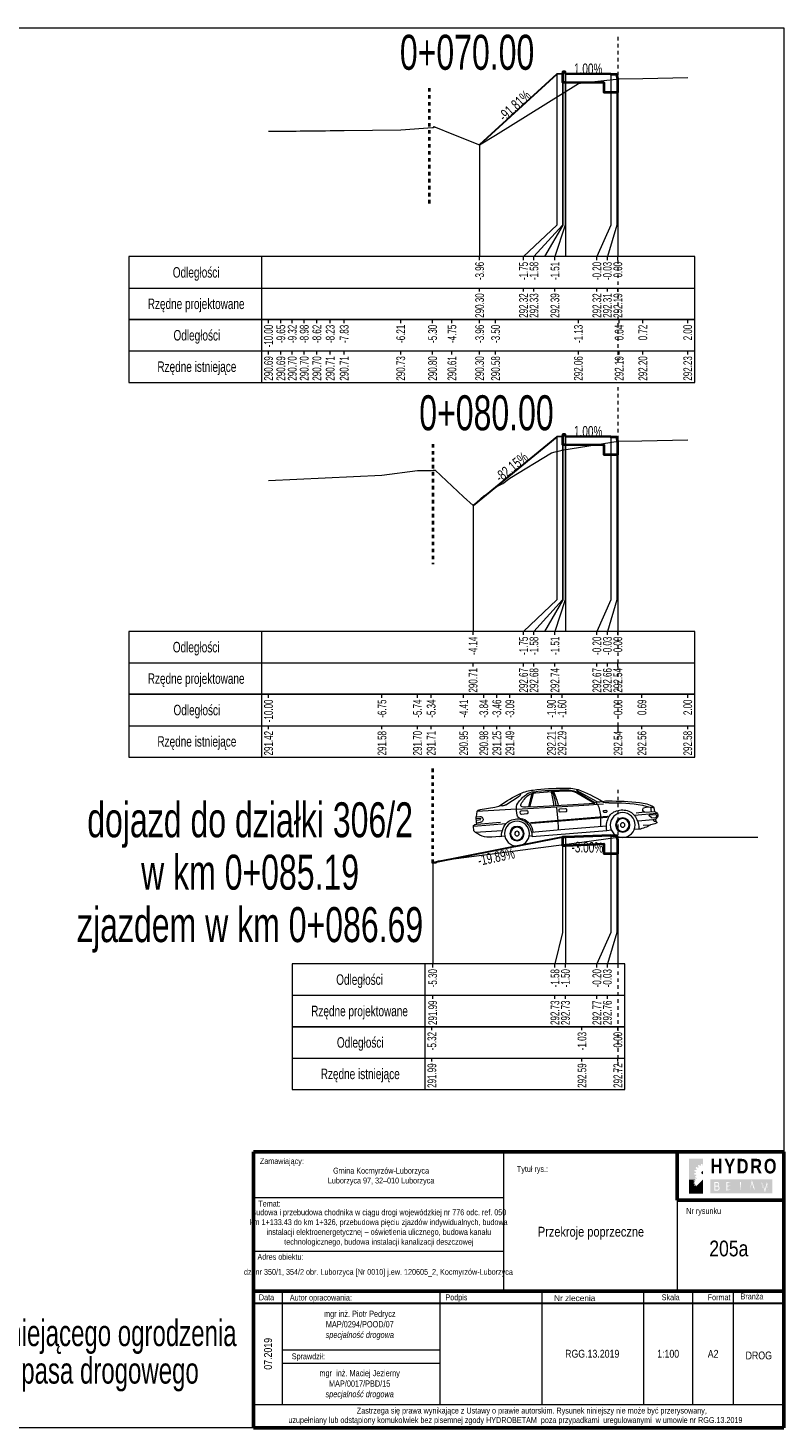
# Model space of a CAD drawing. Header units: metres. Extents: x 7438939.7 to 7438996.8, y 5557059.8 to 5557145.6.
# Tile 6 of 6: x 7438975.1 to 7438996.7, y 5557105.5 to 5557145.6. Entities that reach past the tile are written whole.
import ezdxf
from ezdxf.enums import TextEntityAlignment as Align

# ---------------------------------------------------------------- set-up
doc = ezdxf.new("R2010")
doc.units = ezdxf.units.M
doc.header["$MEASUREMENT"] = 0
doc.linetypes.add('DGN Style 1', pattern=[1.842793, 0.003066, -1.839727])
doc.linetypes.add('DGN Style 4', pattern=[0.045851, 0.022926, -0.011463, 0, -0.011463])
for name, color, linetype, lineweight in [('1', 7, 'Continuous', 0), ('45', 7, 'Continuous', 0), ('60', 7, 'Continuous', 0), ('_tabela', 7, 'Continuous', 0), ('chodnik', 7, 'Continuous', 0), ('pobocze', 7, 'Continuous', 0), ('projektowany', 7, 'Continuous', 0), ('skarpa', 7, 'Continuous', 0), ('Warstwa 3', 7, 'Continuous', 0)]:
    doc.layers.add(name, color=color, linetype=linetype, lineweight=lineweight)
doc.styles.add('ROMANS', font='arial.ttf', dxfattribs={"width": 0.8})
doc.styles.add('Style-Arial Narrow', font='ARIALN.TTF')

msp = doc.modelspace()

# ---------------------------------------------------------------- hatches: boundary and pattern name
at = {"layer": '_tabela'}
h = msp.add_hatch(color=7, dxfattribs=at)
h.paths.add_polyline_path([(7438994.233, 5557113.062, -0.03968), (7438994.268, 5557113.082), (7438994.287, 5557113.056), (7438994.322, 5557113.056), (7438994.323, 5557113.102, -0.03968), (7438994.362, 5557113.107), (7438994.375, 5557113.056), (7438994.377, 5557113.056), (7438994.377, 5557113.255), (7438993.978, 5557113.255), (7438993.978, 5557113.056), (7438994.236, 5557113.056)])
h.paths.add_polyline_path([(7438994.13, 5557112.901, -0.03968), (7438994.14, 5557112.939), (7438994.193, 5557112.932), (7438994.198, 5557112.942), (7438994.204, 5557112.953), (7438994.166, 5557112.992, -0.03968), (7438994.19, 5557113.024), (7438994.235, 5557112.996), (7438994.244, 5557113.004), (7438994.254, 5557113.012), (7438994.236, 5557113.056), (7438993.978, 5557113.056), (7438993.978, 5557112.658), (7438994.154, 5557112.658), (7438994.136, 5557112.676, -0.03968), (7438994.153, 5557112.699), (7438994.184, 5557112.68), (7438994.191, 5557112.685), (7438994.197, 5557112.691), (7438994.186, 5557112.72), (7438994.171, 5557112.714, -0.03968), (7438994.151, 5557112.748), (7438994.194, 5557112.78), (7438994.19, 5557112.791), (7438994.186, 5557112.803), (7438994.132, 5557112.803, -0.03968), (7438994.127, 5557112.843), (7438994.178, 5557112.856), (7438994.179, 5557112.868), (7438994.18, 5557112.88)])
for points in [[(7438994.377, 5557112.902, 0.414214), (7438994.332, 5557112.857, 0.414214), (7438994.377, 5557112.813)], [(7438993.978, 5557112.26), (7438994.377, 5557112.658), (7438994.377, 5557112.26)], [(7438994.186, 5557112.483), (7438994.181, 5557112.49), (7438994.175, 5557112.496), (7438994.14, 5557112.482, -0.03968), (7438994.126, 5557112.506), (7438994.156, 5557112.528), (7438994.153, 5557112.536), (7438994.15, 5557112.544), (7438994.112, 5557112.544), (7438994.109, 5557112.572), (7438994.145, 5557112.581), (7438994.145, 5557112.589), (7438994.146, 5557112.598), (7438994.111, 5557112.613), (7438994.118, 5557112.64), (7438994.155, 5557112.634), (7438994.159, 5557112.642), (7438994.162, 5557112.649), (7438994.154, 5557112.658), (7438993.978, 5557112.658), (7438993.978, 5557112.26), (7438994.168, 5557112.45, -0.002922), (7438994.167, 5557112.451)]]:
    msp.add_hatch(color=7, dxfattribs=at).paths.add_polyline_path(points)
h = msp.add_hatch(color=7, dxfattribs=at)
h.paths.add_polyline_path([(7438994.585, 5557112.263), (7438994.585, 5557112.663), (7438996.367, 5557112.663), (7438996.367, 5557112.263)])
h.paths.add_polyline_path([(7438994.798, 5557112.591, -0.019554), (7438994.803, 5557112.59, -0.030467), (7438994.809, 5557112.587, -0.03035), (7438994.814, 5557112.585, -0.019275), (7438994.818, 5557112.582, -0.016782), (7438994.821, 5557112.58, -0.023779), (7438994.824, 5557112.577, -0.020038), (7438994.828, 5557112.573, -0.04144), (7438994.832, 5557112.567, -0.028564), (7438994.835, 5557112.561, -0.025176), (7438994.838, 5557112.554, -0.029105), (7438994.84, 5557112.547, -0.018382), (7438994.841, 5557112.54, -0.022474), (7438994.842, 5557112.534, -0.010211), (7438994.842, 5557112.528, -0.015595), (7438994.842, 5557112.524, -0.012927), (7438994.842, 5557112.52, -0.012089), (7438994.841, 5557112.516, -0.020046), (7438994.84, 5557112.511, -0.016988), (7438994.839, 5557112.506, -0.025553), (7438994.837, 5557112.501, -0.019786), (7438994.834, 5557112.496, -0.029539), (7438994.831, 5557112.49, -0.026503), (7438994.828, 5557112.486, -0.037871), (7438994.822, 5557112.48, -0.031529), (7438994.817, 5557112.476, -0.001638), (7438994.816, 5557112.476, -0.025461), (7438994.821, 5557112.473, -0.060861), (7438994.832, 5557112.466, -0.063665), (7438994.841, 5557112.456, -0.038079), (7438994.846, 5557112.447, -0.036496), (7438994.849, 5557112.437, -0.024254), (7438994.852, 5557112.428, -0.029297), (7438994.853, 5557112.419, -0.034112), (7438994.853, 5557112.409, -0.02707), (7438994.852, 5557112.398, -0.035437), (7438994.849, 5557112.388, -0.03224), (7438994.845, 5557112.377, -0.052864), (7438994.838, 5557112.366, -0.061486), (7438994.829, 5557112.357, -0.048655), (7438994.819, 5557112.35, -0.055526), (7438994.807, 5557112.346, -0.010011), (7438994.803, 5557112.345, -0.007067), (7438994.797, 5557112.344, -0.02658), (7438994.792, 5557112.343, -0.016582), (7438994.785, 5557112.343), (7438994.701, 5557112.343), (7438994.701, 5557112.593), (7438994.776, 5557112.593, -0.012475), (7438994.784, 5557112.593, -0.001918), (7438994.791, 5557112.592, -0.024719)], flags=16)
h.paths.add_polyline_path([(7438995.045, 5557112.343), (7438995.045, 5557112.593), (7438995.19, 5557112.593), (7438995.071, 5557112.563), (7438995.071, 5557112.487), (7438995.182, 5557112.487), (7438995.071, 5557112.457), (7438995.071, 5557112.372), (7438995.194, 5557112.372)], flags=16)
h.paths.add_polyline_path([(7438995.464, 5557112.343), (7438995.434, 5557112.593), (7438995.464, 5557112.593)], flags=16)
h.paths.add_polyline_path([(7438995.719, 5557112.343), (7438995.779, 5557112.646), (7438995.872, 5557112.343), (7438995.765, 5557112.507)], flags=16)
h.paths.add_polyline_path([(7438996.152, 5557112.294), (7438996.093, 5557112.51), (7438996.08, 5557112.538), (7438996.08, 5557112.343), (7438996.056, 5557112.593), (7438996.08, 5557112.538), (7438996.08, 5557112.555), (7438996.093, 5557112.51), (7438996.152, 5557112.378), (7438996.209, 5557112.593), (7438996.218, 5557112.536), (7438996.224, 5557112.555), (7438996.249, 5557112.343), (7438996.218, 5557112.536)], flags=16)
h = msp.add_hatch(color=7, dxfattribs=at)
h.paths.add_polyline_path([(7438994.825, 5557112.413, 0.034112), (7438994.825, 5557112.419, 0.029297), (7438994.824, 5557112.425, 0.024255), (7438994.823, 5557112.432, 0.036497), (7438994.82, 5557112.438, 0.038078), (7438994.817, 5557112.443, 0.063666), (7438994.813, 5557112.448, 0.06086), (7438994.808, 5557112.452, 0.034499), (7438994.804, 5557112.453, 0.013375), (7438994.795, 5557112.456, 0.042452), (7438994.789, 5557112.458, 0.0326), (7438994.779, 5557112.458), (7438994.728, 5557112.458), (7438994.728, 5557112.372), (7438994.784, 5557112.372, 0.016582), (7438994.788, 5557112.372, 0.02658), (7438994.791, 5557112.372, 0.007067), (7438994.796, 5557112.373, 0.01001), (7438994.799, 5557112.374, 0.055526), (7438994.805, 5557112.376, 0.048655), (7438994.811, 5557112.38, 0.061486), (7438994.816, 5557112.385, 0.052864), (7438994.82, 5557112.391, 0.03224), (7438994.822, 5557112.398, 0.035437), (7438994.824, 5557112.405, 0.02707)])
h.paths.add_polyline_path([(7438994.815, 5557112.537, 0.029105), (7438994.814, 5557112.541, 0.025176), (7438994.812, 5557112.546, 0.028563), (7438994.81, 5557112.55, 0.041439), (7438994.808, 5557112.552, 0.020038), (7438994.806, 5557112.554, 0.023779), (7438994.805, 5557112.556, 0.016784), (7438994.803, 5557112.557, 0.019278), (7438994.801, 5557112.558, 0.030346), (7438994.799, 5557112.559, 0.030467), (7438994.796, 5557112.56, 0.019546), (7438994.793, 5557112.561, 0.01919), (7438994.789, 5557112.562, 0.005588), (7438994.788, 5557112.562, 0.001384), (7438994.783, 5557112.563), (7438994.728, 5557112.563), (7438994.728, 5557112.488), (7438994.777, 5557112.488, 0.021266), (7438994.784, 5557112.488, 0.030671), (7438994.789, 5557112.489, 0.004737), (7438994.795, 5557112.49, 0.02264), (7438994.796, 5557112.491, 0.036119), (7438994.799, 5557112.492, 0.028298), (7438994.803, 5557112.494, 0.031529), (7438994.806, 5557112.496, 0.037871), (7438994.808, 5557112.499, 0.026503), (7438994.81, 5557112.501, 0.029538), (7438994.812, 5557112.504, 0.019786), (7438994.813, 5557112.507, 0.025554), (7438994.814, 5557112.51, 0.016988), (7438994.815, 5557112.513, 0.020046), (7438994.816, 5557112.516, 0.012089), (7438994.816, 5557112.519, 0.012927), (7438994.816, 5557112.522, 0.015595), (7438994.816, 5557112.524, 0.010211), (7438994.816, 5557112.528, 0.022474), (7438994.816, 5557112.532, 0.018382)])
h.paths.add_polyline_path([(7438995.782, 5557112.566), (7438995.748, 5557112.445), (7438995.782, 5557112.445), (7438995.815, 5557112.445)])

# ---------------------------------------------------------------- linework, layer by layer
at = {"layer": '1', "color": 1, "linetype": 'DGN Style 4', "lineweight": 40}
for p, q in [((7438986.541, 5557143.906), (7438986.541, 5557140.591)), ((7438986.641, 5557133.718), (7438986.641, 5557130.277)), ((7438986.641, 5557121.728), (7438986.641, 5557124.473))]:
    msp.add_line(p, q, dxfattribs=at)
at = {"layer": '1', "color": 6, "lineweight": 13}
msp.add_line((7438991.941, 5557122.46), (7438995.944, 5557122.46), dxfattribs=at)
at = {"layer": '1', "color": 7, "linetype": 'Continuous', "lineweight": 0, "flags": 128}
for points in [[(7438981.941, 5557142.67), (7438981.982, 5557142.67), (7438982.085, 5557142.671), (7438982.188, 5557142.672), (7438982.294, 5557142.674), (7438982.401, 5557142.675), (7438982.51, 5557142.676), (7438982.621, 5557142.677), (7438982.733, 5557142.678), (7438982.848, 5557142.68), (7438982.964, 5557142.681), (7438983.083, 5557142.682), (7438983.203, 5557142.683), (7438983.326, 5557142.685), (7438983.451, 5557142.686), (7438983.577, 5557142.688), (7438983.707, 5557142.689), (7438983.838, 5557142.69), (7438983.972, 5557142.692), (7438984.108, 5557142.693), (7438985.726, 5557142.711), (7438986.638, 5557142.78), (7438986.668, 5557142.782), (7438986.688, 5557142.804), (7438986.689, 5557142.803), (7438986.697, 5557142.799), (7438986.698, 5557142.798), (7438986.706, 5557142.794), (7438986.707, 5557142.793), (7438986.715, 5557142.788), (7438986.715, 5557142.788), (7438986.72, 5557142.786), (7438987.192, 5557142.596), (7438987.985, 5557142.28), (7438988.441, 5557142.564), (7438990.811, 5557144.042), (7438990.93, 5557144.055), (7438991.979, 5557144.169), (7438992.657, 5557144.184), (7438993.941, 5557144.213)], [(7438990.191, 5557144.306), (7438990.191, 5557139.982), (7438989.241, 5557139.082), (7438989.241, 5557139.082)], [(7438990.361, 5557144.316), (7438990.361, 5557139.982), (7438989.541, 5557139.082), (7438989.541, 5557139.082)], [(7438990.371, 5557144.371), (7438990.371, 5557139.982), (7438989.841, 5557139.082), (7438989.841, 5557139.082)], [(7438990.431, 5557144.371), (7438990.431, 5557139.982), (7438990.141, 5557139.082), (7438990.141, 5557139.082)], [(7438990.441, 5557144.316), (7438990.441, 5557139.982), (7438990.441, 5557139.082), (7438990.441, 5557139.082)], [(7438991.741, 5557144.303), (7438991.741, 5557139.982), (7438991.341, 5557139.082), (7438991.341, 5557139.082)], [(7438991.911, 5557144.293), (7438991.911, 5557139.982), (7438991.641, 5557139.082), (7438991.641, 5557139.082)], [(7438991.941, 5557144.173), (7438991.941, 5557139.982), (7438991.941, 5557139.082), (7438991.941, 5557139.082)], [(7438987.985, 5557142.28), (7438987.985, 5557139.982), (7438987.985, 5557139.082), (7438987.985, 5557139.082)], [(7438981.941, 5557132.674), (7438985.19, 5557132.829), (7438986.205, 5557132.956), (7438986.24, 5557132.958), (7438986.289, 5557132.961), (7438986.336, 5557132.961), (7438986.465, 5557132.963), (7438986.597, 5557132.964), (7438986.659, 5557132.965), (7438986.682, 5557132.965), (7438986.709, 5557132.965), (7438987.528, 5557132.207), (7438987.797, 5557131.961), (7438988.104, 5557132.232), (7438988.193, 5557132.278), (7438988.477, 5557132.506), (7438988.646, 5557132.588), (7438988.851, 5557132.74), (7438990.041, 5557133.461), (7438990.146, 5557133.49), (7438990.197, 5557133.505), (7438990.344, 5557133.546), (7438990.347, 5557133.546), (7438990.35, 5557133.547), (7438990.395, 5557133.554), (7438991.946, 5557133.797), (7438992.631, 5557133.81), (7438993.941, 5557133.836)], [(7438990.191, 5557133.927), (7438990.191, 5557129.253), (7438989.241, 5557128.353), (7438989.241, 5557128.353)], [(7438990.361, 5557133.937), (7438990.361, 5557129.253), (7438989.541, 5557128.353), (7438989.541, 5557128.353)], [(7438990.371, 5557133.992), (7438990.371, 5557129.253), (7438989.841, 5557128.353), (7438989.841, 5557128.353)], [(7438990.431, 5557133.992), (7438990.431, 5557129.253), (7438990.141, 5557128.353), (7438990.141, 5557128.353)], [(7438990.441, 5557133.937), (7438990.441, 5557129.253), (7438990.441, 5557128.353), (7438990.441, 5557128.353)], [(7438991.741, 5557133.924), (7438991.741, 5557129.253), (7438991.341, 5557128.353), (7438991.341, 5557128.353)], [(7438991.911, 5557133.914), (7438991.911, 5557129.253), (7438991.641, 5557128.353), (7438991.641, 5557128.353)], [(7438991.941, 5557133.794), (7438991.941, 5557129.253), (7438991.941, 5557128.353), (7438991.941, 5557128.353)], [(7438987.797, 5557131.961), (7438987.797, 5557129.253), (7438987.797, 5557128.353), (7438987.797, 5557128.353)], [(7438986.618, 5557121.728), (7438986.74, 5557121.729), (7438986.744, 5557121.733), (7438986.78, 5557121.768), (7438986.794, 5557121.782), (7438990.915, 5557122.324), (7438991.941, 5557122.46)], [(7438990.361, 5557122.458), (7438990.361, 5557119.736), (7438990.141, 5557118.836)], [(7438990.441, 5557122.458), (7438990.441, 5557119.736), (7438990.441, 5557118.836)], [(7438991.741, 5557122.508), (7438991.741, 5557119.736), (7438991.341, 5557118.836), (7438991.341, 5557118.836)], [(7438991.911, 5557122.498), (7438991.911, 5557119.736), (7438991.641, 5557118.836), (7438991.641, 5557118.836)], [(7438991.941, 5557122.458), (7438991.941, 5557119.736), (7438991.941, 5557118.836), (7438991.941, 5557118.836)], [(7438986.641, 5557121.728), (7438986.641, 5557119.736), (7438986.641, 5557118.836), (7438986.641, 5557118.836)]]:
    msp.add_lwpolyline(points, dxfattribs=at)
at = {"layer": '45', "color": 7, "linetype": 'Continuous', "lineweight": 0}
for p, q in [((7438988.733, 5557123.385), (7438989.115, 5557123.635)), ((7438989.395, 5557123.329), (7438989.492, 5557123.718)), ((7438989.427, 5557123.33), (7438989.526, 5557123.726)), ((7438990.767, 5557123.73), (7438991.274, 5557123.438)), ((7438991.335, 5557123.482), (7438990.774, 5557123.788)), ((7438990.779, 5557123.758), (7438991.284, 5557123.459)), ((7438989.039, 5557123.267), (7438987.907, 5557123.199)), ((7438988.42, 5557123.311), (7438987.999, 5557123.249)), ((7438988.568, 5557123.365), (7438988.635, 5557123.358)), ((7438989.045, 5557123.224), (7438989.038, 5557123.29)), ((7438989.039, 5557123.267), (7438990.348, 5557123.345)), ((7438989.356, 5557123.327), (7438989.637, 5557123.339)), ((7438989.637, 5557123.339), (7438990.491, 5557123.386)), ((7438990.261, 5557123.201), (7438990.258, 5557123.242)), ((7438990.284, 5557123.273), (7438990.441, 5557123.285)), ((7438990.348, 5557123.345), (7438990.826, 5557123.372)), ((7438990.472, 5557123.26), (7438990.475, 5557123.218)), ((7438990.491, 5557123.386), (7438991.279, 5557123.438)), ((7438990.826, 5557123.372), (7438991.529, 5557123.413)), ((7438991.549, 5557123.23), (7438991.598, 5557123.234)), ((7438992.646, 5557123.38), (7438992.806, 5557123.332)), ((7438992.909, 5557123.191), (7438992.89, 5557123.329)), ((7438992.985, 5557123.302), (7438992.963, 5557123.331)), ((7438992.998, 5557123.196), (7438992.985, 5557123.302)), ((7438987.805, 5557122.773), (7438988.747, 5557122.855)), ((7438987.865, 5557122.825), (7438987.901, 5557122.838)), ((7438987.907, 5557123.199), (7438987.884, 5557123.049)), ((7438987.884, 5557123.049), (7438987.994, 5557123.053)), ((7438987.898, 5557122.874), (7438987.884, 5557123.049)), ((7438987.888, 5557122.997), (7438988.032, 5557123.008)), ((7438987.891, 5557122.954), (7438988.023, 5557122.966)), ((7438987.898, 5557122.874), (7438988.009, 5557122.888)), ((7438987.901, 5557122.838), (7438987.898, 5557122.874)), ((7438987.901, 5557122.838), (7438988.578, 5557122.896)), ((7438989.056, 5557123.091), (7438989.045, 5557123.224)), ((7438989.152, 5557123.142), (7438989.149, 5557123.183)), ((7438989.174, 5557123.213), (7438989.332, 5557123.226)), ((7438989.34, 5557123.129), (7438989.182, 5557123.116)), ((7438989.362, 5557123.2), (7438989.365, 5557123.159)), ((7438989.447, 5557122.887), (7438991.637, 5557123.067)), ((7438989.485, 5557122.859), (7438991.629, 5557123.037)), ((7438990.449, 5557123.188), (7438990.292, 5557123.175)), ((7438991.53, 5557123.187), (7438991.529, 5557123.206)), ((7438991.603, 5557123.17), (7438991.554, 5557123.166)), ((7438991.622, 5557123.214), (7438991.623, 5557123.194)), ((7438992.414, 5557123.094), (7438993.06, 5557123.153)), ((7438992.709, 5557123.179), (7438992.466, 5557123.153)), ((7438992.94, 5557122.962), (7438992.519, 5557122.925)), ((7438992.709, 5557123.179), (7438992.998, 5557123.196)), ((7438992.902, 5557123.022), (7438992.847, 5557123.06)), ((7438992.858, 5557123.1), (7438993.018, 5557123.113)), ((7438992.917, 5557123.018), (7438993.021, 5557123.026)), ((7438993.027, 5557122.982), (7438992.94, 5557122.962)), ((7438992.972, 5557122.929), (7438992.968, 5557122.968)), ((7438993.038, 5557122.909), (7438992.994, 5557122.91)), ((7438993.038, 5557122.909), (7438993.027, 5557122.982)), ((7438987.815, 5557122.64), (7438987.805, 5557122.773)), ((7438987.853, 5557122.607), (7438988.635, 5557122.651)), ((7438988.561, 5557122.48), (7438988.336, 5557122.462)), ((7438988.561, 5557122.48), (7438988.623, 5557122.492)), ((7438988.623, 5557122.492), (7438988.706, 5557122.499)), ((7438989.485, 5557122.481), (7438989.404, 5557122.497)), ((7438989.467, 5557122.609), (7438990.306, 5557122.678)), ((7438989.485, 5557122.481), (7438991.623, 5557122.655)), ((7438990.306, 5557122.678), (7438991.617, 5557122.788)), ((7438991.623, 5557122.655), (7438991.753, 5557122.676)), ((7438992.542, 5557122.687), (7438992.413, 5557122.686)), ((7438992.668, 5557122.804), (7438992.879, 5557122.819))]:
    msp.add_line(p, q, dxfattribs=at)
at = {"layer": '45', "color": 7, "linetype": 'Continuous', "lineweight": 0, "extrusion": (0, 0, -1)}
for centre, radius in [((-7438989.055, 5557122.565), 0.355), ((-7438992.081, 5557122.812), 0.355), ((-7438992.081, 5557122.812), 0.206), ((-7438992.081, 5557122.812), 0.184), ((-7438992.081, 5557122.812), 0.0652), ((-7438989.055, 5557122.565), 0.206), ((-7438989.055, 5557122.565), 0.184), ((-7438989.056, 5557122.565), 0.0652)]:
    msp.add_circle(centre, radius, dxfattribs=at)
for centre, radius, start, end in [((-7438990.298, 5557121.078), 2.868, 52.8806, 66.5534), ((-7438989.956, 5557122.825), 1.07, 37.2545, 53.8345), ((-7438989.078, 5557123.705), 0.0794, 176.9461, 241.9059), ((-7438989.605, 5557122.817), 0.998, 63.3183, 84.9835), ((-7438989.99, 5557122.947), 0.942, 29.7183, 50.4866), ((-7438989.573, 5557123.315), 0.45, 56.3949, 85.9576), ((-7438989.603, 5557123.327), 0.407, 58.4816, 87.0064), ((-7438990.34, 5557117.413), 6.451, 82.6789, 90.4512), ((-7438990.413, 5557116.79), 7.027, 82.8806, 89.7534), ((-7438990.877, 5557110.065), 13.73, 84.5867, 88.4019), ((-7438988.211, 5557123.234), 1.894, 163.6158, 176.0325), ((-7438987.714, 5557122.938), 2.493, 160.4869, 170.0419), ((-7438987.354, 5557122.655), 2.967, 157.8803, 166.0175), ((-7438990.43, 5557122.778), 1.041, 87.3836, 109.6121), ((-7438990.471, 5557122.284), 1.582, 87.1004, 102.0946), ((-7438990.5, 5557123.158), 0.632, 89.4481, 114.9894), ((-7438990.801, 5557123.801), 0.0299, 334.0788, 92.4656), ((-7438989.14, 5557119.573), 4.57, 111.3247, 121.1871), ((-7438988.007, 5557123.127), 0.123, 35.8985, 86.3256), ((-7438988.381, 5557123.648), 0.34, 236.6161, 263.4194), ((-7438988.635, 5557123.551), 0.193, 239.4727, 269.9598), ((-7438989.305, 5557123.297), 0.267, 358.6704, 41.313), ((-7438989.213, 5557123.383), 0.0522, 278.8499, 36.5942), ((-7438989.294, 5557123.78), 0.457, 262.1779, 281.1477), ((-7438985.933, 5557122.631), 4.301, 170.5809, 175.7418), ((-7438990.286, 5557123.245), 0.0281, 355.3276, 85.3276), ((-7438990.444, 5557123.258), 0.0281, 85.3276, 175.3276), ((-7438991.278, 5557123.45), 0.0112, 120.634, 266.2165), ((-7438991.426, 5557123.465), 0.0934, 318.4815, 10.8753), ((-7438991.42, 5557123.678), 0.213, 245.8258, 293.5091), ((-7438990.597, 5557123.021), 0.85, 153.3329, 177.9599), ((-7438991.651, 5557123.877), 0.436, 265.6159, 292.4498), ((-7438991.639, 5557123.024), 0.478, 74.0037, 93.8416), ((-7438991.599, 5557123.212), 0.0224, 85.3276, 175.3276), ((-7438991.688, 5557115.273), 8.227, 89.8758, 96.1222), ((-7438991.9, 5557119.377), 4.071, 86.9616, 100.5628), ((-7438992.072, 5557122.748), 0.495, 70.2622, 111.5144), ((-7438992.469, 5557122.436), 1.022, 95.453, 118.885), ((-7438992.72, 5557123.248), 0.0697, 279.7958, 46.6512), ((-7438992.833, 5557122.94), 0.393, 65.9038, 112.7629), ((-7438988.002, 5557122.971), 0.083, 84.7579, 265.2023), ((-7438989.2, 5557122.474), 0.592, 1.4116, 45.05), ((-7438989.058, 5557122.521), 0.464, 53.453, 100.5499), ((-7438989.17, 5557123.121), 0.118, 287.3303, 345.062), ((-7438989.108, 5557122.745), 0.265, 95.737, 113.7696), ((-7438989.056, 5557122.593), 0.393, 102.7314, 145.0407), ((-7438989.177, 5557123.185), 0.0281, 355.3276, 85.3276), ((-7438989.18, 5557123.144), 0.0281, 265.3276, 355.3276), ((-7438989.091, 5557122.593), 0.414, 107.424, 177.2956), ((-7438989.334, 5557123.198), 0.0281, 85.3276, 175.3276), ((-7438989.338, 5557123.157), 0.0281, 175.3276, 265.3276), ((-7438989.482, 5557122.895), 0.0361, 265.9156, 347.5416), ((-7438988.219, 5557122.699), 2.013, 173.7312, 180.778), ((-7438990.289, 5557123.203), 0.0281, 265.3276, 355.3276), ((-7438990.447, 5557123.216), 0.0281, 175.3276, 265.3276), ((-7438983.272, 5557122.965), 8.173, 179.6033, 181.3447), ((-7438991.551, 5557123.208), 0.0224, 355.3276, 85.3276), ((-7438991.553, 5557123.189), 0.0224, 265.3276, 355.3276), ((-7438991.601, 5557123.193), 0.0224, 175.3276, 265.3276), ((-7438992.271, 5557122.751), 0.655, 351.5337, 23.3328), ((-7438991.626, 5557123.054), 0.0172, 129.8566, 260.4149), ((-7438992.003, 5557122.861), 0.366, 24.0756, 74.3271), ((-7438992.097, 5557122.817), 0.42, 111.7361, 158.4014), ((-7438991.917, 5557122.717), 0.625, 155.9429, 182.7217), ((-7438992.86, 5557123.078), 0.0224, 304.718, 85.3276), ((-7438992.834, 5557123.309), 0.492, 245.0565, 264.7401), ((-7438992.915, 5557123.04), 0.0224, 265.3276, 304.718), ((-7438992.994, 5557122.932), 0.0224, 271.2291, 353.4482), ((-7438992.965, 5557123.083), 0.118, 106.1327, 238.5404), ((-7438993.02, 5557123.091), 0.0224, 85.3276, 137.3872), ((-7438993.019, 5557123.049), 0.0224, 226.0447, 265.3276), ((-7438992.998, 5557123.07), 0.0528, 137.3872, 226.0447), ((-7438993.036, 5557122.886), 0.0231, 93.413, 257.2423), ((-7438987.865, 5557122.764), 0.0608, 9.0685, 89.9344), ((-7438988.271, 5557123.122), 0.663, 264.3818, 313.3617), ((-7438988.797, 5557122.449), 0.689, 147.5831, 177.3263), ((-7438992.404, 5557123.539), 0.863, 236.5598, 260.7742)]:
    msp.add_arc(centre, radius, start, end, dxfattribs=at)
at = {"layer": '60', "color": 7, "linetype": 'DGN Style 4', "lineweight": 0}
for p, q in [((7438991.941, 5557145.373), (7438991.941, 5557135.982)), ((7438991.941, 5557135.35), (7438991.941, 5557125.253)), ((7438991.941, 5557123.821), (7438991.941, 5557115.736))]:
    msp.add_line(p, q, dxfattribs=at)
at = {"layer": '60', "color": 7, "linetype": 'Continuous', "lineweight": 0}
for p, q in [((7438977.941, 5557139.082), (7438977.941, 5557137.282)), ((7438981.741, 5557139.082), (7438981.741, 5557137.282)), ((7438987.985, 5557138.982), (7438987.985, 5557139.082)), ((7438989.241, 5557138.982), (7438989.241, 5557139.082)), ((7438989.541, 5557138.982), (7438989.541, 5557139.082)), ((7438990.141, 5557138.982), (7438990.141, 5557139.082)), ((7438991.341, 5557138.982), (7438991.341, 5557139.082)), ((7438991.641, 5557138.982), (7438991.641, 5557139.082)), ((7438991.941, 5557138.982), (7438991.941, 5557139.082)), ((7438977.941, 5557138.182), (7438994.141, 5557138.182)), ((7438987.985, 5557138.082), (7438987.985, 5557138.182)), ((7438989.241, 5557138.082), (7438989.241, 5557138.182)), ((7438989.541, 5557138.082), (7438989.541, 5557138.182)), ((7438990.141, 5557138.082), (7438990.141, 5557138.182)), ((7438991.341, 5557138.082), (7438991.341, 5557138.182)), ((7438991.641, 5557138.082), (7438991.641, 5557138.182)), ((7438991.941, 5557138.082), (7438991.941, 5557138.182)), ((7438977.941, 5557137.282), (7438977.941, 5557135.482)), ((7438981.741, 5557137.282), (7438981.741, 5557135.482)), ((7438981.941, 5557137.182), (7438981.941, 5557137.282)), ((7438982.294, 5557137.182), (7438982.294, 5557137.282)), ((7438982.621, 5557137.182), (7438982.621, 5557137.282)), ((7438982.964, 5557137.182), (7438982.964, 5557137.282)), ((7438983.326, 5557137.182), (7438983.326, 5557137.282)), ((7438983.707, 5557137.182), (7438983.707, 5557137.282)), ((7438984.108, 5557137.182), (7438984.108, 5557137.282)), ((7438985.726, 5557137.182), (7438985.726, 5557137.282)), ((7438986.638, 5557137.182), (7438986.638, 5557137.282)), ((7438987.192, 5557137.182), (7438987.192, 5557137.282)), ((7438987.985, 5557137.182), (7438987.985, 5557137.282)), ((7438988.441, 5557137.182), (7438988.441, 5557137.282)), ((7438990.811, 5557137.182), (7438990.811, 5557137.282)), ((7438991.979, 5557137.182), (7438991.979, 5557137.282)), ((7438992.657, 5557137.182), (7438992.657, 5557137.282)), ((7438993.941, 5557137.182), (7438993.941, 5557137.282)), ((7438977.941, 5557136.382), (7438994.141, 5557136.382)), ((7438981.941, 5557136.282), (7438981.941, 5557136.382)), ((7438982.294, 5557136.282), (7438982.294, 5557136.382)), ((7438982.621, 5557136.282), (7438982.621, 5557136.382)), ((7438982.964, 5557136.282), (7438982.964, 5557136.382)), ((7438983.326, 5557136.282), (7438983.326, 5557136.382)), ((7438983.707, 5557136.282), (7438983.707, 5557136.382)), ((7438984.108, 5557136.282), (7438984.108, 5557136.382)), ((7438985.726, 5557136.282), (7438985.726, 5557136.382)), ((7438986.638, 5557136.282), (7438986.638, 5557136.382)), ((7438987.192, 5557136.282), (7438987.192, 5557136.382)), ((7438987.985, 5557136.282), (7438987.985, 5557136.382)), ((7438988.441, 5557136.282), (7438988.441, 5557136.382)), ((7438990.811, 5557136.282), (7438990.811, 5557136.382)), ((7438991.979, 5557136.282), (7438991.979, 5557136.382)), ((7438992.657, 5557136.282), (7438992.657, 5557136.382)), ((7438993.941, 5557136.282), (7438993.941, 5557136.382)), ((7438977.941, 5557128.353), (7438977.941, 5557126.553)), ((7438981.741, 5557128.353), (7438981.741, 5557126.553)), ((7438987.797, 5557128.253), (7438987.797, 5557128.353)), ((7438989.241, 5557128.253), (7438989.241, 5557128.353)), ((7438989.541, 5557128.253), (7438989.541, 5557128.353)), ((7438990.141, 5557128.253), (7438990.141, 5557128.353)), ((7438991.341, 5557128.253), (7438991.341, 5557128.353)), ((7438991.641, 5557128.253), (7438991.641, 5557128.353)), ((7438991.941, 5557128.253), (7438991.941, 5557128.353)), ((7438977.941, 5557127.453), (7438994.141, 5557127.453)), ((7438987.797, 5557127.353), (7438987.797, 5557127.453)), ((7438989.241, 5557127.353), (7438989.241, 5557127.453)), ((7438989.541, 5557127.353), (7438989.541, 5557127.453)), ((7438990.141, 5557127.353), (7438990.141, 5557127.453)), ((7438991.341, 5557127.353), (7438991.341, 5557127.453)), ((7438991.641, 5557127.353), (7438991.641, 5557127.453)), ((7438991.941, 5557127.353), (7438991.941, 5557127.453)), ((7438977.941, 5557126.553), (7438977.941, 5557124.753)), ((7438981.741, 5557126.553), (7438981.741, 5557124.753)), ((7438981.941, 5557126.453), (7438981.941, 5557126.553)), ((7438985.19, 5557126.453), (7438985.19, 5557126.553)), ((7438986.205, 5557126.453), (7438986.205, 5557126.553)), ((7438986.597, 5557126.453), (7438986.597, 5557126.553)), ((7438987.528, 5557126.453), (7438987.528, 5557126.553)), ((7438988.104, 5557126.453), (7438988.104, 5557126.553)), ((7438988.477, 5557126.453), (7438988.477, 5557126.553)), ((7438988.851, 5557126.453), (7438988.851, 5557126.553)), ((7438990.041, 5557126.453), (7438990.041, 5557126.553)), ((7438990.344, 5557126.453), (7438990.344, 5557126.553)), ((7438991.946, 5557126.453), (7438991.946, 5557126.553)), ((7438992.631, 5557126.453), (7438992.631, 5557126.553)), ((7438993.941, 5557126.453), (7438993.941, 5557126.553)), ((7438977.941, 5557125.653), (7438994.141, 5557125.653)), ((7438981.941, 5557125.553), (7438981.941, 5557125.653)), ((7438985.19, 5557125.553), (7438985.19, 5557125.653)), ((7438986.205, 5557125.553), (7438986.205, 5557125.653)), ((7438986.597, 5557125.553), (7438986.597, 5557125.653)), ((7438987.528, 5557125.553), (7438987.528, 5557125.653)), ((7438988.104, 5557125.553), (7438988.104, 5557125.653)), ((7438988.477, 5557125.553), (7438988.477, 5557125.653)), ((7438988.851, 5557125.553), (7438988.851, 5557125.653)), ((7438990.041, 5557125.553), (7438990.041, 5557125.653)), ((7438990.344, 5557125.553), (7438990.344, 5557125.653)), ((7438991.946, 5557125.553), (7438991.946, 5557125.653)), ((7438992.631, 5557125.553), (7438992.631, 5557125.653)), ((7438993.941, 5557125.553), (7438993.941, 5557125.653)), ((7438982.618, 5557118.836), (7438982.618, 5557117.036)), ((7438986.418, 5557118.836), (7438986.418, 5557117.036)), ((7438986.641, 5557118.736), (7438986.641, 5557118.836)), ((7438990.141, 5557118.736), (7438990.141, 5557118.836)), ((7438990.441, 5557118.736), (7438990.441, 5557118.836)), ((7438991.341, 5557118.736), (7438991.341, 5557118.836)), ((7438991.641, 5557118.736), (7438991.641, 5557118.836)), ((7438982.618, 5557117.936), (7438992.141, 5557117.936)), ((7438986.641, 5557117.836), (7438986.641, 5557117.936)), ((7438990.141, 5557117.836), (7438990.141, 5557117.936)), ((7438990.441, 5557117.836), (7438990.441, 5557117.936)), ((7438991.341, 5557117.836), (7438991.341, 5557117.936)), ((7438991.641, 5557117.836), (7438991.641, 5557117.936)), ((7438982.618, 5557117.036), (7438982.618, 5557115.236)), ((7438986.418, 5557117.036), (7438986.418, 5557115.236)), ((7438986.618, 5557116.936), (7438986.618, 5557117.036)), ((7438990.915, 5557116.936), (7438990.915, 5557117.036)), ((7438991.941, 5557116.936), (7438991.941, 5557117.036)), ((7438982.618, 5557116.136), (7438992.141, 5557116.136)), ((7438986.618, 5557116.036), (7438986.618, 5557116.136)), ((7438990.915, 5557116.036), (7438990.915, 5557116.136)), ((7438991.941, 5557116.036), (7438991.941, 5557116.136))]:
    msp.add_line(p, q, dxfattribs=at)
for points in [[(7438977.941, 5557139.082), (7438977.941, 5557137.282), (7438994.141, 5557137.282), (7438994.141, 5557139.082)], [(7438977.941, 5557137.282), (7438977.941, 5557135.482), (7438994.141, 5557135.482), (7438994.141, 5557137.282)], [(7438977.941, 5557128.353), (7438977.941, 5557126.553), (7438994.141, 5557126.553), (7438994.141, 5557128.353)], [(7438977.941, 5557126.553), (7438977.941, 5557124.753), (7438994.141, 5557124.753), (7438994.141, 5557126.553)], [(7438982.618, 5557118.836), (7438982.618, 5557117.036), (7438992.141, 5557117.036), (7438992.141, 5557118.836)], [(7438982.618, 5557117.036), (7438982.618, 5557115.236), (7438992.141, 5557115.236), (7438992.141, 5557117.036)]]:
    msp.add_3dface(points, dxfattribs=at)
at = {"layer": '_tabela', "color": 7, "lineweight": 53}
for p, q in [((7438981.51, 5557113.456), (7438981.51, 5557105.548)), ((7438993.638, 5557112.075), (7438993.638, 5557113.456)), ((7438996.697, 5557113.456), (7438996.697, 5557105.548)), ((7438993.638, 5557112.075), (7438996.697, 5557112.075)), ((7438981.51, 5557109.468), (7438996.697, 5557109.468))]:
    msp.add_line(p, q, dxfattribs=at)
at = {"layer": '_tabela', "color": 7, "lineweight": 13}
for p, q in [((7438988.677, 5557109.468), (7438988.677, 5557113.456)), ((7438981.534, 5557112.147), (7438988.677, 5557112.147)), ((7438993.638, 5557112.075), (7438993.638, 5557109.468)), ((7438981.51, 5557110.607), (7438988.677, 5557110.607)), ((7438982.347, 5557106.218), (7438982.347, 5557109.468)), ((7438989.771, 5557106.218), (7438989.771, 5557109.442)), ((7438992.681, 5557106.218), (7438992.681, 5557109.468)), ((7438994.084, 5557106.218), (7438994.084, 5557109.468)), ((7438995.254, 5557106.218), (7438995.254, 5557109.468))]:
    msp.add_line(p, q, dxfattribs=at)
at = {"layer": '_tabela', "color": 7, "lineweight": 30}
msp.add_line((7438981.51, 5557109.126), (7438996.697, 5557109.126), dxfattribs=at)
at = {"layer": '_tabela', "color": 7}
msp.add_line((7438981.51, 5557106.218), (7438996.697, 5557106.218), dxfattribs=at)
at = {"layer": '_tabela', "color": 7, "lineweight": 53, "flags": 128}
for points in [[(7438981.51, 5557113.456), (7438996.697, 5557113.456)], [(7438981.51, 5557105.548), (7438996.697, 5557105.548)]]:
    msp.add_lwpolyline(points, dxfattribs=at)
at = {"layer": '_tabela', "color": 7, "lineweight": 13, "flags": 128}
for points in [[(7438986.85, 5557109.468), (7438986.85, 5557106.218)], [(7438982.347, 5557107.783), (7438986.85, 5557107.783)], [(7438982.347, 5557107.403), (7438986.85, 5557107.403)]]:
    msp.add_lwpolyline(points, dxfattribs=at)
at = {"layer": '_tabela', "color": 7, "linetype": 'DGN Style 1', "lineweight": 13, "ltscale": 0.2, "flags": 128}
msp.add_lwpolyline([(7438995.289, 5557105.548), (7438996.697, 5557105.548), (7438996.697, 5557109.117)], dxfattribs=at)
at = {"layer": 'chodnik', "color": 7, "linetype": 'Continuous', "lineweight": 40, "flags": 128}
for points in [[(7438991.941, 5557144.173), (7438991.911, 5557144.293), (7438991.741, 5557144.293), (7438991.741, 5557144.303), (7438990.441, 5557144.316), (7438990.431, 5557144.371), (7438990.371, 5557144.371), (7438990.361, 5557144.316), (7438990.361, 5557144.08), (7438990.441, 5557144.08), (7438991.541, 5557144.07), (7438991.541, 5557143.793), (7438991.941, 5557143.793), (7438991.941, 5557143.943), (7438991.941, 5557143.993), (7438991.941, 5557144.173)], [(7438991.941, 5557133.794), (7438991.911, 5557133.914), (7438991.741, 5557133.914), (7438991.741, 5557133.924), (7438990.441, 5557133.937), (7438990.431, 5557133.992), (7438990.371, 5557133.992), (7438990.361, 5557133.937), (7438990.361, 5557133.702), (7438990.441, 5557133.702), (7438991.541, 5557133.692), (7438991.541, 5557133.414), (7438991.941, 5557133.414), (7438991.941, 5557133.564), (7438991.941, 5557133.614), (7438991.941, 5557133.794)], [(7438991.942, 5557122.377), (7438991.912, 5557122.497), (7438991.742, 5557122.497), (7438991.742, 5557122.507), (7438990.441, 5557122.458), (7438990.361, 5557122.458), (7438990.362, 5557122.221), (7438990.442, 5557122.221), (7438991.542, 5557122.274), (7438991.542, 5557121.997), (7438991.942, 5557121.997), (7438991.942, 5557122.147), (7438991.942, 5557122.197), (7438991.942, 5557122.377)]]:
    msp.add_lwpolyline(points, close=True, dxfattribs=at)
at = {"layer": 'pobocze', "color": 7, "linetype": 'Continuous', "lineweight": 30, "flags": 128}
for points in [[(7438990.361, 5557144.316), (7438990.191, 5557144.306)], [(7438990.361, 5557133.937), (7438990.191, 5557133.927)]]:
    msp.add_lwpolyline(points, dxfattribs=at)
at = {"layer": 'projektowany', "color": 7, "linetype": 'Continuous', "lineweight": 0, "flags": 128}
for points in [[(7438987.985, 5557142.28), (7438990.191, 5557144.306), (7438990.361, 5557144.316), (7438990.371, 5557144.371), (7438990.431, 5557144.371), (7438990.441, 5557144.316), (7438991.741, 5557144.303), (7438991.911, 5557144.293), (7438991.941, 5557144.173)], [(7438987.797, 5557131.961), (7438990.191, 5557133.927), (7438990.361, 5557133.937), (7438990.371, 5557133.992), (7438990.431, 5557133.992), (7438990.441, 5557133.937), (7438991.741, 5557133.924), (7438991.911, 5557133.914), (7438991.941, 5557133.794)]]:
    msp.add_lwpolyline(points, dxfattribs=at)
at = {"layer": 'projektowany', "color": 7, "linetype": 'Continuous', "lineweight": 0, "elevation": 0, "flags": 128}
msp.add_lwpolyline([(7438986.641, 5557121.728), (7438990.361, 5557122.458), (7438990.441, 5557122.458), (7438991.741, 5557122.508), (7438991.911, 5557122.498), (7438991.941, 5557122.458)], dxfattribs=at)
at = {"layer": 'skarpa', "color": 7, "linetype": 'Continuous', "lineweight": 30, "flags": 128}
for points in [[(7438990.191, 5557144.306), (7438987.985, 5557142.28)], [(7438990.191, 5557133.927), (7438987.797, 5557131.961)]]:
    msp.add_lwpolyline(points, dxfattribs=at)
at = {"layer": 'skarpa', "color": 7, "linetype": 'Continuous', "lineweight": 30, "elevation": 0, "flags": 128}
msp.add_lwpolyline([(7438990.361, 5557122.458), (7438986.641, 5557121.728)], dxfattribs=at)
at = {"layer": 'Warstwa 3', "color": 7, "linetype": 'Continuous', "lineweight": 0}
msp.add_3dface([(7438940.697, 5557105.548), (7438940.697, 5557145.628), (7438996.697, 5557145.628), (7438996.697, 5557105.548)], dxfattribs=at)

# ---------------------------------------------------------------- texts
at = {"layer": '1', "color": 7, "lineweight": 30, "style": 'Style-Arial Narrow', "width": 0.8}
for s, height, p in [('0+070.00', 1, (7438987.626, 5557145.433)), ('0+080.00', 1, (7438988.181, 5557135.112)), ('linia istniejącego ogrodzenia', 0.75, (7438976.711, 5557108.643)), ('granica pasa drogowego', 0.75, (7438976.183, 5557107.569))]:
    msp.add_text(s, height=height, dxfattribs=at).set_placement(p, align=Align.TOP_CENTER)
at = {"layer": '1', "color": 7, "lineweight": 30, "insert": (7438981.415, 5557123.46), "char_height": 1, "attachment_point": 2, "line_spacing_factor": 0.9, "style": 'Style-Arial Narrow'}
msp.add_mtext('\\H1x;\\W0.8;dojazd do działki 306/2\\Pw km 0+085.19\\Pzjazdem w km 0+086.69', dxfattribs=at)
at = {"layer": '60', "color": 7, "lineweight": 0, "style": 'Style-Arial Narrow', "width": 0.833333}
for s, rotation, p in [('1.00%', 359.4271, (7438991.091, 5557144.31)), ('-91.81%', 42.5538, (7438989.088, 5557143.293)), ('1.00%', 359.4271, (7438991.091, 5557133.931)), ('-82.15%', 39.4019, (7438988.994, 5557132.944)), ('-19.89%', 12.0366, (7438988.49, 5557121.752)), ('-3.00%', 359.4271, (7438991.067, 5557122.024))]:
    msp.add_text(s, height=0.3, rotation=rotation, dxfattribs=at).set_placement(p, align=Align.CENTER)
at = {"layer": '60', "color": 7, "lineweight": 13, "style": 'Style-Arial Narrow', "width": 0.8}
for s, p in [('-3.96', (7438987.985, 5557138.932)), ('-1.75', (7438989.241, 5557138.932)), ('-1.58', (7438989.541, 5557138.932)), ('-1.51', (7438990.141, 5557138.932)), ('-0.20', (7438991.341, 5557138.932)), ('-0.03', (7438991.641, 5557138.932)), ('0.00', (7438991.941, 5557138.932)), ('290.30', (7438987.985, 5557138.032)), ('292.32', (7438989.241, 5557138.032)), ('292.33', (7438989.541, 5557138.032)), ('292.39', (7438990.141, 5557138.032)), ('292.32', (7438991.341, 5557138.032)), ('292.31', (7438991.641, 5557138.032)), ('292.19', (7438991.941, 5557138.032)), ('-4.14', (7438987.797, 5557128.203)), ('-1.75', (7438989.241, 5557128.203)), ('-1.58', (7438989.541, 5557128.203)), ('-1.51', (7438990.141, 5557128.203)), ('-0.20', (7438991.341, 5557128.203)), ('-0.03', (7438991.641, 5557128.203)), ('0.00', (7438991.941, 5557128.203)), ('290.71', (7438987.797, 5557127.303)), ('292.67', (7438989.241, 5557127.303)), ('292.68', (7438989.541, 5557127.303)), ('292.74', (7438990.141, 5557127.303)), ('292.67', (7438991.341, 5557127.303)), ('292.66', (7438991.641, 5557127.303)), ('292.54', (7438991.941, 5557127.303)), ('-5.30', (7438986.641, 5557118.686)), ('-1.58', (7438990.141, 5557118.686)), ('-1.50', (7438990.441, 5557118.686)), ('-0.20', (7438991.341, 5557118.686)), ('-0.03', (7438991.641, 5557118.686)), ('291.99', (7438986.641, 5557117.786)), ('292.73', (7438990.141, 5557117.786)), ('292.73', (7438990.441, 5557117.786)), ('292.77', (7438991.341, 5557117.786)), ('292.76', (7438991.641, 5557117.786))]:
    msp.add_text(s, height=0.25, rotation=90, dxfattribs=at).set_placement(p, align=Align.MIDDLE_RIGHT)
at = {"layer": '60', "color": 7, "lineweight": 13, "style": 'Style-Arial Narrow', "width": 0.833333}
for s, p in [('Odległości', (7438979.871, 5557138.632)), ('Rzędne projektowane', (7438979.871, 5557137.732)), ('Odległości', (7438979.891, 5557136.832)), ('Rzędne istniejące', (7438979.891, 5557135.932)), ('Odległości', (7438979.871, 5557127.903)), ('Rzędne projektowane', (7438979.871, 5557127.003)), ('Odległości', (7438979.891, 5557126.103)), ('Rzędne istniejące', (7438979.891, 5557125.203)), ('Odległości', (7438984.548, 5557118.386)), ('Rzędne projektowane', (7438984.548, 5557117.486)), ('Odległości', (7438984.568, 5557116.586)), ('Rzędne istniejące', (7438984.568, 5557115.686))]:
    msp.add_text(s, height=0.3, dxfattribs=at).set_placement(p, align=Align.MIDDLE_CENTER)
at = {"layer": '60', "color": 7, "lineweight": 0, "style": 'Style-Arial Narrow', "width": 0.8}
for s, p in [('-10.00', (7438981.941, 5557137.132)), ('-9.65', (7438982.294, 5557137.132)), ('-9.32', (7438982.621, 5557137.132)), ('-8.98', (7438982.964, 5557137.132)), ('-8.62', (7438983.326, 5557137.132)), ('-8.23', (7438983.707, 5557137.132)), ('-7.83', (7438984.108, 5557137.132)), ('-6.21', (7438985.726, 5557137.132)), ('-5.30', (7438986.638, 5557137.132)), ('-4.75', (7438987.192, 5557137.132)), ('-3.96', (7438987.985, 5557137.132)), ('-3.50', (7438988.441, 5557137.132)), ('-1.13', (7438990.811, 5557137.132)), ('0.04', (7438991.979, 5557137.132)), ('0.72', (7438992.657, 5557137.132)), ('2.00', (7438993.941, 5557137.132)), ('290.69', (7438981.941, 5557136.232)), ('290.69', (7438982.294, 5557136.232)), ('290.70', (7438982.621, 5557136.232)), ('290.70', (7438982.964, 5557136.232)), ('290.70', (7438983.326, 5557136.232)), ('290.71', (7438983.707, 5557136.232)), ('290.71', (7438984.108, 5557136.232)), ('290.73', (7438985.726, 5557136.232)), ('290.80', (7438986.638, 5557136.232)), ('290.61', (7438987.192, 5557136.232)), ('290.30', (7438987.985, 5557136.232)), ('290.58', (7438988.441, 5557136.232)), ('292.06', (7438990.811, 5557136.232)), ('292.19', (7438991.979, 5557136.232)), ('292.20', (7438992.657, 5557136.232)), ('292.23', (7438993.941, 5557136.232)), ('-10.00', (7438981.941, 5557126.403)), ('-6.75', (7438985.19, 5557126.403)), ('-5.74', (7438986.205, 5557126.403)), ('-5.34', (7438986.597, 5557126.403)), ('-4.41', (7438987.528, 5557126.403)), ('-3.84', (7438988.104, 5557126.403)), ('-3.46', (7438988.477, 5557126.403)), ('-3.09', (7438988.851, 5557126.403)), ('-1.90', (7438990.041, 5557126.403)), ('-1.60', (7438990.344, 5557126.403)), ('0.00', (7438991.946, 5557126.403)), ('0.69', (7438992.631, 5557126.403)), ('2.00', (7438993.941, 5557126.403)), ('291.42', (7438981.941, 5557125.503)), ('291.58', (7438985.19, 5557125.503)), ('291.70', (7438986.205, 5557125.503)), ('291.71', (7438986.597, 5557125.503)), ('290.95', (7438987.528, 5557125.503)), ('290.98', (7438988.104, 5557125.503)), ('291.25', (7438988.477, 5557125.503)), ('291.49', (7438988.851, 5557125.503)), ('292.21', (7438990.041, 5557125.503)), ('292.29', (7438990.344, 5557125.503)), ('292.54', (7438991.946, 5557125.503)), ('292.56', (7438992.631, 5557125.503)), ('292.58', (7438993.941, 5557125.503)), ('-5.32', (7438986.618, 5557116.886)), ('-1.03', (7438990.915, 5557116.886)), ('0.00', (7438991.941, 5557116.886)), ('291.99', (7438986.618, 5557115.986)), ('292.59', (7438990.915, 5557115.986)), ('292.72', (7438991.941, 5557115.986))]:
    msp.add_text(s, height=0.25, rotation=90, dxfattribs=at).set_placement(p, align=Align.MIDDLE_RIGHT)
at = {"layer": '_tabela', "color": 7, "style": 'ROMANS', "width": 0.8}
for s, height, p in [('Zamawiający:', 0.16875, (7438981.694, 5557113.104)), ('Tytuł rys.:', 0.16875, (7438989.052, 5557112.879)), ('Temat:', 0.1688, (7438981.65, 5557111.887)), ('Adres obiektu:', 0.16875, (7438981.626, 5557110.363)), ('Skala              Format', 0.16875, (7438993.196, 5557109.205)), ('Zastrzega się prawa wynikające z Ustawy o prawie autorskim. Rysunek niniejszy nie może być przerysowany,', 0.16875, (7438984.47, 5557105.963))]:
    msp.add_text(s, height=height, dxfattribs=at).set_placement(p)
at = {"layer": '_tabela', "color": 7, "style": 'ROMANS'}
for s, height, width, p in [('Nr rysunku', 0.1688, 0.8, (7438994.397, 5557111.678)), ('Data', 0.1688, 0.8, (7438981.884, 5557109.204)), ('Autor opracowania:', 0.16875, 0.8, (7438983.44, 5557109.198)), ('Podpis', 0.1688, 0.8, (7438987.321, 5557109.204)), ('Nr zlecenia', 0.16875, 1, (7438990.707, 5557109.181)), ('Branża', 0.1688, 0.8, (7438995.78, 5557109.231)), ('Sprawdził:', 0.1688, 0.8, (7438983.083, 5557107.516)), ('uzupełniany lub odstąpiony komukolwiek bez pisemnej zgody HYDROBETAM  poza przypadkami  uregulowanymi  w umowie nr RGG.13.2019', 0.16875, 0.8, (7438989.01, 5557105.691))]:
    msp.add_text(s, height=height, dxfattribs=dict(at, width=width)).set_placement(p, align=Align.CENTER)
at = {"layer": '_tabela', "color": 7, "lineweight": 53, "insert": (7438994.599, 5557113.254), "char_height": 0.41766, "width": 2.62589, "attachment_point": 1, "style": 'ROMANS'}
msp.add_mtext('\\fArial|b1|i0|c238238|p39;\\H1x;\\W0.8;\\T1.150;HYDRO', dxfattribs=at)
at = {"layer": '_tabela', "color": 7, "lineweight": 30, "attachment_point": 5, "style": 'ROMANS'}
for s, insert, char_height, width in [('\\H1x;\\W0.8;Gmina Kocmyrzów-Luborzyca\\PLuborzyca 97, 32–010 Luborzyca', (7438985.164, 5557112.748), 0.16875, 6.86562), ('\\H1x;\\W0.8;Budowa i przebudowa chodnika w ciągu drogi wojewódzkiej nr 776 odc. ref. 050 km 1+133.43 do km 1+326, przebudowa pięciu zjazdów indywidualnych, budowa instalacji elektroenergetycznej – oświetlenia ulicznego, budowa kanału technologicznego, budowa instalacji kanalizacji deszczowej', (7438985.1, 5557111.276), 0.16875, 6.86562), ('\\H1x;\\W0.8;Przekroje poprzeczne', (7438991.172, 5557111.125), 0.28125, 4.93251), ('\\H1x;\\W0.8;205a', (7438995.118, 5557110.684), 0.45, 4.93251), ('\\H1x;\\W0.8;dz. nr 350/1, 354/2 obr. Luborzyca [Nr 0010] j.ew. 120605_2, Kocmyrzów-Luborzyca', (7438985.088, 5557109.992), 0.16875, 7.16726), ('\\H1x;\\W0.8;mgr inż. Piotr Pedrycz\\PMAP/0294/POOD/07\\P\\fArial|b0|i1|c238238|p39;specjalność drogowa', (7438984.555, 5557108.49), 0.18, 4.93251), ('\\H1x;\\W0.8;\\A1;RGG.13.2019', (7438991.208, 5557107.672), 0.225, 1.40259), ('\\H1x;\\W0.8;1:100', (7438993.382, 5557107.672), 0.225, 1.40259), ('\\H1x;\\W0.8;A2', (7438994.669, 5557107.672), 0.225, 1.17), ('\\H1x;\\W0.8;DROG', (7438995.976, 5557107.623), 0.225, 1.44393), ('\\H1x;\\W0.8;mgr  inż. Maciej Jezierny\\PMAP/0017/PBD/15\\P\\fArial|b0|i1|c238238|p39;specjalność drogowa', (7438984.551, 5557106.792), 0.18, 4.93251)]:
    msp.add_mtext(s, dxfattribs=dict(at, insert=insert, char_height=char_height, width=width))
at = {"layer": '_tabela', "color": 7, "lineweight": 30, "insert": (7438981.929, 5557107.672), "char_height": 0.225, "width": 2.90749, "attachment_point": 5, "rotation": 90, "style": 'ROMANS'}
msp.add_mtext('\\H1x;\\W0.8;07.2019', dxfattribs=at)

doc.saveas('drawing.dxf')
